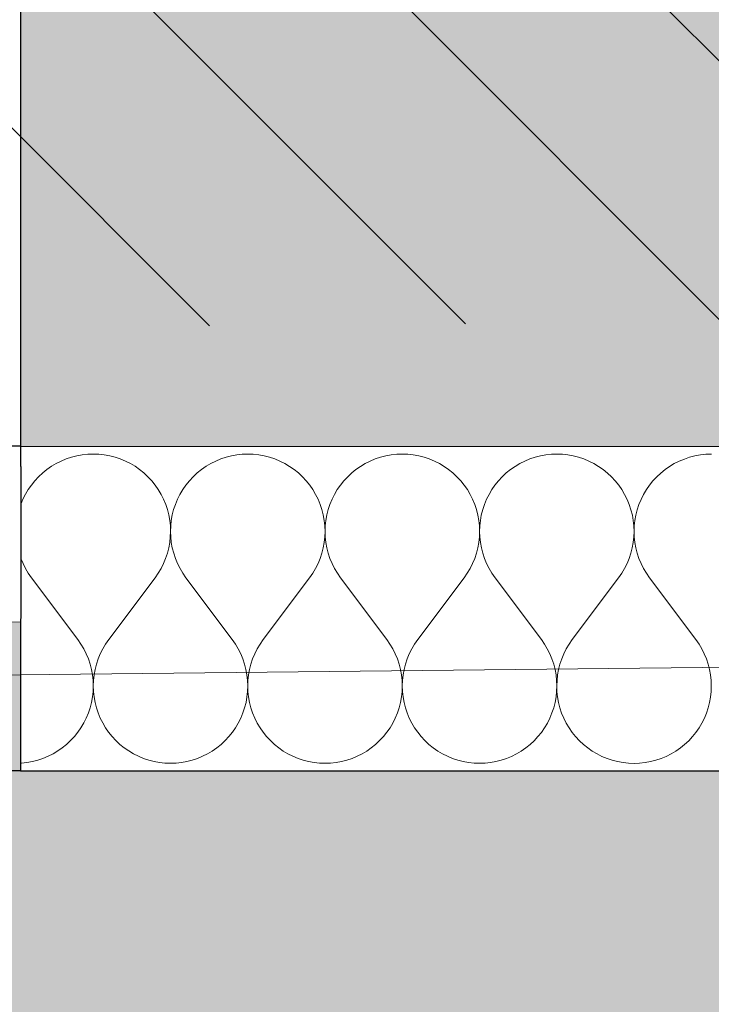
# Model space of a CAD drawing. Header units: millimetres. Extents: x -40276 to 214973, y -147941 to 35228.
# Tile 166 of 256: x -1712 to -1371, y 75 to 560. Entities that reach past the tile are written whole.
import ezdxf

# ---------------------------------------------------------------- set-up
doc = ezdxf.new("R2010")
doc.units = ezdxf.units.MM
doc.header["$MEASUREMENT"] = 0
doc.linetypes.add('Wipeout_Contour', pattern=[1000, 0, -1000])
for name, color, linetype in [('1._POHLED ZÁPADNÍ_2_0_plochy', 7, 'Continuous'), ('1._POHLED ZÁPADNÍ_2_2D prvky - obecné', 7, 'Continuous'), ('1._POHLED ZÁPADNÍ_2_akustické prvky', 7, 'Continuous'), ('1._POHLED ZÁPADNÍ_2_BT_ortho', 7, 'Continuous'), ('1._POHLED ZÁPADNÍ_2_Konstrukce - nosné', 7, 'Continuous'), ('1._POHLED ZÁPADNÍ_2_Nové_Konstrukce - nosné', 7, 'Continuous'), ('1._POHLED ZÁPADNÍ_2_Nové_Výplně – Řezové', 7, 'Continuous'), ('1._POHLED ZÁPADNÍ_2_Výplně – Řezové', 7, 'Continuous')]:
    doc.layers.add(name, color=color, linetype=linetype)

# ---------------------------------------------------------------- blocks, each defined once
blk = doc.blocks.new('*X11', base_point=(-42174.69, -26223.67))
at = {"layer": '1._POHLED ZÁPADNÍ_2_Nové_Výplně – Řezové', "color": 21, "linetype": 'Continuous', "lineweight": 20, "true_color": 0xffaaaa}
for p, q in [((-1686.87, 344.83), (-1689.46, 343.97)), ((-1684.24, 345.5), (-1686.87, 344.83)), ((-1681.56, 345.98), (-1684.24, 345.5)), ((-1678.86, 346.27), (-1681.56, 345.98)), ((-1676.14, 346.37), (-1678.86, 346.27)), ((-1673.42, 346.27), (-1676.14, 346.37)), ((-1670.71, 345.98), (-1673.42, 346.27)), ((-1668.04, 345.5), (-1670.71, 345.98)), ((-1665.4, 344.82), (-1668.04, 345.5)), ((-1662.82, 343.97), (-1665.4, 344.82)), ((-1610.68, 344.82), (-1613.27, 343.96)), ((-1608.05, 345.49), (-1610.68, 344.82)), ((-1605.37, 345.97), (-1608.05, 345.49)), ((-1602.67, 346.26), (-1605.37, 345.97)), ((-1599.95, 346.36), (-1602.67, 346.26)), ((-1597.23, 346.26), (-1599.95, 346.36)), ((-1594.52, 345.97), (-1597.23, 346.26)), ((-1591.85, 345.49), (-1594.52, 345.97)), ((-1589.21, 344.81), (-1591.85, 345.49)), ((-1586.63, 343.95), (-1589.21, 344.81)), ((-1534.49, 344.8), (-1537.07, 343.95)), ((-1531.86, 345.48), (-1534.49, 344.8)), ((-1529.18, 345.96), (-1531.86, 345.48)), ((-1526.48, 346.25), (-1529.18, 345.96)), ((-1523.76, 346.35), (-1526.48, 346.25)), ((-1521.04, 346.25), (-1523.76, 346.35)), ((-1518.33, 345.96), (-1521.04, 346.25)), ((-1515.66, 345.47), (-1518.33, 345.96)), ((-1513.02, 344.8), (-1515.66, 345.47)), ((-1510.44, 343.94), (-1513.02, 344.8)), ((-1458.3, 344.79), (-1460.88, 343.93)), ((-1455.67, 345.47), (-1458.3, 344.79)), ((-1452.99, 345.95), (-1455.67, 345.47)), ((-1450.28, 346.24), (-1452.99, 345.95)), ((-1447.57, 346.34), (-1450.28, 346.24)), ((-1444.85, 346.24), (-1447.57, 346.34)), ((-1442.14, 345.95), (-1444.85, 346.24)), ((-1439.47, 345.46), (-1442.14, 345.95)), ((-1436.83, 344.79), (-1439.47, 345.46)), ((-1434.25, 343.93), (-1436.83, 344.79)), ((-1382.11, 344.78), (-1384.69, 343.92)), ((-1379.48, 345.45), (-1382.11, 344.78)), ((-1376.8, 345.94), (-1379.48, 345.45)), ((-1374.09, 346.23), (-1376.8, 345.94)), ((-1371.38, 346.32), (-1374.09, 346.23)), ((-1696.74, 340.32), (-1698.98, 338.77)), ((-1694.4, 341.71), (-1696.74, 340.32)), ((-1691.97, 342.93), (-1694.4, 341.71)), ((-1689.46, 343.97), (-1691.97, 342.93)), ((-1660.31, 342.92), (-1662.82, 343.97)), ((-1657.87, 341.7), (-1660.31, 342.92)), ((-1655.53, 340.32), (-1657.87, 341.7)), ((-1653.3, 338.76), (-1655.53, 340.32)), ((-1620.55, 340.31), (-1622.79, 338.76)), ((-1618.21, 341.7), (-1620.55, 340.31)), ((-1615.78, 342.92), (-1618.21, 341.7)), ((-1613.27, 343.96), (-1615.78, 342.92)), ((-1584.12, 342.91), (-1586.63, 343.95)), ((-1581.68, 341.69), (-1584.12, 342.91)), ((-1579.34, 340.3), (-1581.68, 341.69)), ((-1577.11, 338.75), (-1579.34, 340.3)), ((-1544.36, 340.3), (-1546.6, 338.75)), ((-1542.02, 341.69), (-1544.36, 340.3)), ((-1539.59, 342.9), (-1542.02, 341.69)), ((-1537.07, 343.95), (-1539.59, 342.9)), ((-1507.93, 342.9), (-1510.44, 343.94)), ((-1505.49, 341.68), (-1507.93, 342.9)), ((-1503.15, 340.29), (-1505.49, 341.68)), ((-1500.92, 338.74), (-1503.15, 340.29)), ((-1468.17, 340.29), (-1470.4, 338.73)), ((-1465.83, 341.68), (-1468.17, 340.29)), ((-1463.4, 342.89), (-1465.83, 341.68)), ((-1460.88, 343.93), (-1463.4, 342.89)), ((-1431.73, 342.89), (-1434.25, 343.93)), ((-1429.3, 341.67), (-1431.73, 342.89)), ((-1426.96, 340.28), (-1429.3, 341.67)), ((-1424.73, 338.73), (-1426.96, 340.28)), ((-1391.98, 340.28), (-1394.21, 338.72)), ((-1389.64, 341.66), (-1391.98, 340.28)), ((-1387.21, 342.88), (-1389.64, 341.66)), ((-1384.69, 343.92), (-1387.21, 342.88)), ((-1703.09, 335.21), (-1704.94, 333.22)), ((-1701.09, 337.06), (-1703.09, 335.21)), ((-1698.98, 338.77), (-1701.09, 337.06)), ((-1651.18, 337.06), (-1653.3, 338.76)), ((-1649.19, 335.2), (-1651.18, 337.06)), ((-1647.34, 333.21), (-1649.19, 335.2)), ((-1626.89, 335.2), (-1628.75, 333.21)), ((-1624.9, 337.05), (-1626.89, 335.2)), ((-1622.79, 338.76), (-1624.9, 337.05)), ((-1574.99, 337.04), (-1577.11, 338.75)), ((-1573, 335.19), (-1574.99, 337.04)), ((-1571.15, 333.2), (-1573, 335.19)), ((-1550.7, 335.19), (-1552.56, 333.19)), ((-1548.71, 337.04), (-1550.7, 335.19)), ((-1546.6, 338.75), (-1548.71, 337.04)), ((-1498.8, 337.03), (-1500.92, 338.74)), ((-1496.81, 335.18), (-1498.8, 337.03)), ((-1494.96, 333.18), (-1496.81, 335.18)), ((-1474.51, 335.17), (-1476.37, 333.18)), ((-1472.52, 337.03), (-1474.51, 335.17)), ((-1470.4, 338.73), (-1472.52, 337.03)), ((-1422.61, 337.02), (-1424.73, 338.73)), ((-1420.62, 335.17), (-1422.61, 337.02)), ((-1418.77, 333.17), (-1420.62, 335.17)), ((-1398.32, 335.16), (-1400.18, 333.17)), ((-1396.33, 337.02), (-1398.32, 335.16)), ((-1394.21, 338.72), (-1396.33, 337.02)), ((-1706.65, 331.1), (-1708.2, 328.86)), ((-1704.94, 333.22), (-1706.65, 331.1)), ((-1645.63, 331.09), (-1647.34, 333.21)), ((-1644.08, 328.85), (-1645.63, 331.09)), ((-1630.45, 331.09), (-1632.01, 328.85)), ((-1628.75, 333.21), (-1630.45, 331.09)), ((-1569.44, 331.08), (-1571.15, 333.2)), ((-1567.89, 328.84), (-1569.44, 331.08)), ((-1554.26, 331.08), (-1555.82, 328.84)), ((-1552.56, 333.19), (-1554.26, 331.08)), ((-1493.25, 331.07), (-1494.96, 333.18)), ((-1491.7, 328.83), (-1493.25, 331.07)), ((-1478.07, 331.06), (-1479.62, 328.83)), ((-1476.37, 333.18), (-1478.07, 331.06)), ((-1417.06, 331.05), (-1418.77, 333.17)), ((-1415.51, 328.82), (-1417.06, 331.05)), ((-1401.88, 331.05), (-1403.43, 328.82)), ((-1400.18, 333.17), (-1401.88, 331.05)), ((-1709.58, 326.52), (-1710.8, 324.09)), ((-1708.2, 328.86), (-1709.58, 326.52)), ((-1642.7, 326.51), (-1644.08, 328.85)), ((-1641.48, 324.08), (-1642.7, 326.51)), ((-1633.39, 326.51), (-1634.61, 324.08)), ((-1632.01, 328.85), (-1633.39, 326.51)), ((-1566.51, 326.5), (-1567.89, 328.84)), ((-1565.29, 324.07), (-1566.51, 326.5)), ((-1557.2, 326.5), (-1558.42, 324.07)), ((-1555.82, 328.84), (-1557.2, 326.5)), ((-1490.32, 326.49), (-1491.7, 328.83)), ((-1489.1, 324.06), (-1490.32, 326.49)), ((-1481.01, 326.49), (-1482.23, 324.06)), ((-1479.62, 328.83), (-1481.01, 326.49)), ((-1414.13, 326.48), (-1415.51, 328.82)), ((-1412.91, 324.04), (-1414.13, 326.48)), ((-1404.82, 326.48), (-1406.04, 324.04)), ((-1403.43, 328.82), (-1404.82, 326.48)), ((-1711.84, 321.58), (-1711.93, 321.31)), ((-1710.8, 324.09), (-1711.84, 321.58)), ((-1640.44, 321.57), (-1641.48, 324.08)), ((-1639.58, 318.98), (-1640.44, 321.57)), ((-1635.65, 321.56), (-1636.51, 318.98)), ((-1634.61, 324.08), (-1635.65, 321.56)), ((-1564.25, 321.55), (-1565.29, 324.07)), ((-1563.39, 318.97), (-1564.25, 321.55)), ((-1559.46, 321.55), (-1560.32, 318.97)), ((-1558.42, 324.07), (-1559.46, 321.55)), ((-1488.06, 321.54), (-1489.1, 324.06)), ((-1487.2, 318.96), (-1488.06, 321.54)), ((-1483.27, 321.54), (-1484.13, 318.96)), ((-1482.23, 324.06), (-1483.27, 321.54)), ((-1411.87, 321.53), (-1412.91, 324.04)), ((-1411.01, 318.95), (-1411.87, 321.53)), ((-1407.08, 321.53), (-1407.94, 318.95)), ((-1406.04, 324.04), (-1407.08, 321.53)), ((-1638.91, 316.35), (-1639.58, 318.98)), ((-1638.43, 313.67), (-1638.91, 316.35)), ((-1637.18, 316.35), (-1637.66, 313.67)), ((-1636.51, 318.98), (-1637.18, 316.35)), ((-1562.72, 316.34), (-1563.39, 318.97)), ((-1562.24, 313.66), (-1562.72, 316.34)), ((-1560.99, 316.34), (-1561.47, 313.66)), ((-1560.32, 318.97), (-1560.99, 316.34)), ((-1486.53, 316.32), (-1487.2, 318.96)), ((-1486.05, 313.65), (-1486.53, 316.32)), ((-1484.8, 316.32), (-1485.28, 313.65)), ((-1484.13, 318.96), (-1484.8, 316.32)), ((-1410.34, 316.31), (-1411.01, 318.95)), ((-1409.86, 313.63), (-1410.34, 316.31)), ((-1408.61, 316.31), (-1409.09, 313.63)), ((-1407.94, 318.95), (-1408.61, 316.31)), ((-1638.14, 310.96), (-1638.43, 313.67)), ((-1638.05, 308.25), (-1638.14, 310.96)), ((-1637.95, 310.96), (-1638.05, 308.25)), ((-1637.66, 313.67), (-1637.95, 310.96)), ((-1561.95, 310.95), (-1562.24, 313.66)), ((-1561.86, 308.23), (-1561.95, 310.95)), ((-1561.76, 310.95), (-1561.86, 308.23)), ((-1561.47, 313.66), (-1561.76, 310.95)), ((-1485.76, 310.94), (-1486.05, 313.65)), ((-1485.67, 308.22), (-1485.76, 310.94)), ((-1485.57, 310.94), (-1485.67, 308.22)), ((-1485.28, 313.65), (-1485.57, 310.94)), ((-1409.57, 310.93), (-1409.86, 313.63)), ((-1409.48, 308.21), (-1409.57, 310.93)), ((-1409.38, 310.93), (-1409.48, 308.21)), ((-1409.09, 313.63), (-1409.38, 310.93)), ((-1638.15, 305.53), (-1638.05, 308.25)), ((-1638.05, 308.25), (-1637.95, 305.53)), ((-1561.96, 305.52), (-1561.86, 308.23)), ((-1561.86, 308.23), (-1561.76, 305.52)), ((-1485.77, 305.5), (-1485.67, 308.22)), ((-1485.67, 308.22), (-1485.57, 305.5)), ((-1409.58, 305.49), (-1409.48, 308.21)), ((-1409.48, 308.21), (-1409.38, 305.49)), ((-1638.93, 300.15), (-1638.44, 302.82)), ((-1638.44, 302.82), (-1638.15, 305.53)), ((-1637.95, 305.53), (-1637.66, 302.82)), ((-1637.66, 302.82), (-1637.17, 300.14)), ((-1562.74, 300.13), (-1562.25, 302.81)), ((-1562.25, 302.81), (-1561.96, 305.52)), ((-1561.76, 305.52), (-1561.47, 302.81)), ((-1561.47, 302.81), (-1560.98, 300.13)), ((-1486.54, 300.12), (-1486.06, 302.8)), ((-1486.06, 302.8), (-1485.77, 305.5)), ((-1485.57, 305.5), (-1485.28, 302.8)), ((-1485.28, 302.8), (-1484.79, 300.12)), ((-1410.35, 300.11), (-1409.87, 302.79)), ((-1409.87, 302.79), (-1409.58, 305.49)), ((-1409.38, 305.49), (-1409.09, 302.79)), ((-1409.09, 302.79), (-1408.6, 300.11)), ((-1640.46, 294.93), (-1639.6, 297.51)), ((-1639.6, 297.51), (-1638.93, 300.15)), ((-1637.17, 300.14), (-1636.5, 297.51)), ((-1636.5, 297.51), (-1635.64, 294.93)), ((-1564.27, 294.92), (-1563.41, 297.5)), ((-1563.41, 297.5), (-1562.74, 300.13)), ((-1560.98, 300.13), (-1560.31, 297.5)), ((-1560.31, 297.5), (-1559.45, 294.92)), ((-1488.08, 294.91), (-1487.22, 297.49)), ((-1487.22, 297.49), (-1486.54, 300.12)), ((-1484.79, 300.12), (-1484.12, 297.49)), ((-1484.12, 297.49), (-1483.26, 294.91)), ((-1411.89, 294.89), (-1411.03, 297.47)), ((-1411.03, 297.47), (-1410.35, 300.11)), ((-1408.6, 300.11), (-1407.93, 297.47)), ((-1407.93, 297.47), (-1407.07, 294.89)), ((-1711.93, 295.26), (-1711.83, 294.94)), ((-1711.83, 294.94), (-1710.79, 292.43)), ((-1710.79, 292.43), (-1709.57, 290)), ((-1642.73, 289.99), (-1641.51, 292.42)), ((-1641.51, 292.42), (-1640.46, 294.93)), ((-1635.64, 294.93), (-1634.59, 292.42)), ((-1634.59, 292.42), (-1633.38, 289.98)), ((-1566.54, 289.97), (-1565.32, 292.41)), ((-1565.32, 292.41), (-1564.27, 294.92)), ((-1559.45, 294.92), (-1558.4, 292.4)), ((-1558.4, 292.4), (-1557.18, 289.97)), ((-1490.35, 289.96), (-1489.12, 292.39)), ((-1489.12, 292.39), (-1488.08, 294.91)), ((-1483.26, 294.91), (-1482.21, 292.39)), ((-1482.21, 292.39), (-1480.99, 289.96)), ((-1414.15, 289.95), (-1412.93, 292.38)), ((-1412.93, 292.38), (-1411.89, 294.89)), ((-1407.07, 294.89), (-1406.02, 292.38)), ((-1406.02, 292.38), (-1404.8, 289.95)), ((-1709.57, 290), (-1708.18, 287.66)), ((-1708.18, 287.66), (-1706.62, 285.42)), ((-1645.67, 285.41), (-1644.12, 287.65)), ((-1644.12, 287.65), (-1642.73, 289.99)), ((-1633.38, 289.98), (-1631.99, 287.65)), ((-1631.99, 287.65), (-1630.43, 285.41)), ((-1569.48, 285.4), (-1567.93, 287.64)), ((-1567.93, 287.64), (-1566.54, 289.97)), ((-1557.18, 289.97), (-1555.8, 287.63)), ((-1555.8, 287.63), (-1554.24, 285.4)), ((-1493.29, 285.39), (-1491.74, 287.62)), ((-1491.74, 287.62), (-1490.35, 289.96)), ((-1480.99, 289.96), (-1479.6, 287.62)), ((-1479.6, 287.62), (-1478.05, 285.39)), ((-1417.1, 285.38), (-1415.55, 287.61)), ((-1415.55, 287.61), (-1414.15, 289.95)), ((-1404.8, 289.95), (-1403.41, 287.61)), ((-1403.41, 287.61), (-1401.86, 285.38)), ((-1683.77, 254.94), (-1706.62, 285.42)), ((-1668.53, 254.94), (-1645.67, 285.41)), ((-1607.58, 254.93), (-1630.43, 285.41)), ((-1592.34, 254.93), (-1569.48, 285.4)), ((-1531.39, 254.92), (-1554.24, 285.4)), ((-1516.15, 254.92), (-1493.29, 285.39)), ((-1455.2, 254.91), (-1478.05, 285.39)), ((-1439.96, 254.91), (-1417.1, 285.38)), ((-1379.01, 254.9), (-1401.86, 285.38)), ((-1682.22, 252.71), (-1683.77, 254.94)), ((-1680.83, 250.37), (-1682.22, 252.71)), ((-1670.09, 252.71), (-1671.48, 250.37)), ((-1668.53, 254.94), (-1670.09, 252.71)), ((-1606.03, 252.7), (-1607.58, 254.93)), ((-1604.64, 250.36), (-1606.03, 252.7)), ((-1593.9, 252.7), (-1595.29, 250.36)), ((-1592.34, 254.93), (-1593.9, 252.7)), ((-1529.84, 252.69), (-1531.39, 254.92)), ((-1528.45, 250.35), (-1529.84, 252.69)), ((-1517.71, 252.68), (-1519.1, 250.35)), ((-1516.15, 254.92), (-1517.71, 252.68)), ((-1453.65, 252.67), (-1455.2, 254.91)), ((-1452.26, 250.34), (-1453.65, 252.67)), ((-1441.51, 252.67), (-1442.91, 250.33)), ((-1439.96, 254.91), (-1441.51, 252.67)), ((-1377.46, 252.66), (-1379.01, 254.9)), ((-1376.07, 250.32), (-1377.46, 252.66)), ((-1679.61, 247.94), (-1680.83, 250.37)), ((-1678.57, 245.43), (-1679.61, 247.94)), ((-1672.7, 247.94), (-1673.74, 245.43)), ((-1671.48, 250.37), (-1672.7, 247.94)), ((-1603.42, 247.93), (-1604.64, 250.36)), ((-1602.37, 245.41), (-1603.42, 247.93)), ((-1596.51, 247.93), (-1597.55, 245.41)), ((-1595.29, 250.36), (-1596.51, 247.93)), ((-1527.23, 247.92), (-1528.45, 250.35)), ((-1526.18, 245.4), (-1527.23, 247.92)), ((-1520.32, 247.91), (-1521.36, 245.4)), ((-1519.1, 250.35), (-1520.32, 247.91)), ((-1451.04, 247.9), (-1452.26, 250.34)), ((-1449.99, 245.39), (-1451.04, 247.9)), ((-1444.13, 247.9), (-1445.17, 245.39)), ((-1442.91, 250.33), (-1444.13, 247.9)), ((-1374.85, 247.89), (-1376.07, 250.32)), ((-1373.8, 245.38), (-1374.85, 247.89)), ((-1677.7, 242.85), (-1678.57, 245.43)), ((-1677.03, 240.21), (-1677.7, 242.85)), ((-1674.6, 242.85), (-1675.28, 240.21)), ((-1673.74, 245.43), (-1674.6, 242.85)), ((-1601.51, 242.83), (-1602.37, 245.41)), ((-1600.84, 240.2), (-1601.51, 242.83)), ((-1598.41, 242.83), (-1599.09, 240.2)), ((-1597.55, 245.41), (-1598.41, 242.83)), ((-1525.32, 242.82), (-1526.18, 245.4)), ((-1524.65, 240.19), (-1525.32, 242.82)), ((-1522.22, 242.82), (-1522.9, 240.19)), ((-1521.36, 245.4), (-1522.22, 242.82)), ((-1449.13, 242.81), (-1449.99, 245.39)), ((-1448.46, 240.18), (-1449.13, 242.81)), ((-1446.03, 242.81), (-1446.71, 240.17)), ((-1445.17, 245.39), (-1446.03, 242.81)), ((-1372.94, 242.8), (-1373.8, 245.38)), ((-1372.27, 240.16), (-1372.94, 242.8)), ((-1676.55, 237.53), (-1677.03, 240.21)), ((-1675.28, 240.21), (-1675.76, 237.53)), ((-1600.36, 237.52), (-1600.84, 240.2)), ((-1599.09, 240.2), (-1599.57, 237.52)), ((-1524.16, 237.51), (-1524.65, 240.19)), ((-1522.9, 240.19), (-1523.38, 237.51)), ((-1447.97, 237.5), (-1448.46, 240.18)), ((-1446.71, 240.17), (-1447.19, 237.5)), ((-1371.78, 237.49), (-1372.27, 240.16)), ((-1676.25, 234.83), (-1676.55, 237.53)), ((-1676.15, 232.11), (-1676.25, 234.83)), ((-1676.06, 234.83), (-1676.15, 232.11)), ((-1675.76, 237.53), (-1676.06, 234.83)), ((-1600.06, 234.82), (-1600.36, 237.52)), ((-1599.96, 232.1), (-1600.06, 234.82)), ((-1599.87, 234.82), (-1599.96, 232.1)), ((-1599.57, 237.52), (-1599.87, 234.82)), ((-1523.87, 234.8), (-1524.16, 237.51)), ((-1523.77, 232.09), (-1523.87, 234.8)), ((-1523.67, 234.8), (-1523.77, 232.09)), ((-1523.38, 237.51), (-1523.67, 234.8)), ((-1447.68, 234.79), (-1447.97, 237.5)), ((-1447.58, 232.07), (-1447.68, 234.79)), ((-1447.48, 234.79), (-1447.58, 232.07)), ((-1447.19, 237.5), (-1447.48, 234.79)), ((-1371.49, 234.78), (-1371.78, 237.49)), ((-1371.39, 232.06), (-1371.49, 234.78)), ((-1676.54, 226.69), (-1676.25, 229.39)), ((-1676.25, 229.39), (-1676.15, 232.11)), ((-1676.15, 232.11), (-1676.06, 229.39)), ((-1676.06, 229.39), (-1675.77, 226.69)), ((-1600.35, 226.67), (-1600.06, 229.38)), ((-1600.06, 229.38), (-1599.96, 232.1)), ((-1599.96, 232.1), (-1599.87, 229.38)), ((-1599.87, 229.38), (-1599.58, 226.67)), ((-1524.16, 226.66), (-1523.87, 229.37)), ((-1523.87, 229.37), (-1523.77, 232.09)), ((-1523.77, 232.09), (-1523.68, 229.37)), ((-1523.68, 229.37), (-1523.39, 226.66)), ((-1447.97, 226.65), (-1447.68, 229.36)), ((-1447.68, 229.36), (-1447.58, 232.07)), ((-1447.58, 232.07), (-1447.49, 229.36)), ((-1447.49, 229.36), (-1447.2, 226.65)), ((-1371.78, 226.64), (-1371.49, 229.34)), ((-1371.49, 229.34), (-1371.39, 232.06)), ((-1677.69, 221.37), (-1677.02, 224.01)), ((-1677.02, 224.01), (-1676.54, 226.69)), ((-1675.77, 226.69), (-1675.29, 224.01)), ((-1675.29, 224.01), (-1674.62, 221.37)), ((-1601.5, 221.36), (-1600.83, 224)), ((-1600.83, 224), (-1600.35, 226.67)), ((-1599.58, 226.67), (-1599.1, 224)), ((-1599.1, 224), (-1598.43, 221.36)), ((-1525.31, 221.35), (-1524.64, 223.98)), ((-1524.64, 223.98), (-1524.16, 226.66)), ((-1523.39, 226.66), (-1522.91, 223.98)), ((-1522.91, 223.98), (-1522.24, 221.35)), ((-1449.12, 221.34), (-1448.45, 223.97)), ((-1448.45, 223.97), (-1447.97, 226.65)), ((-1447.2, 226.65), (-1446.72, 223.97)), ((-1446.72, 223.97), (-1446.05, 221.34)), ((-1372.93, 221.33), (-1372.26, 223.96)), ((-1372.26, 223.96), (-1371.78, 226.64)), ((-1679.59, 216.28), (-1678.55, 218.79)), ((-1678.55, 218.79), (-1677.69, 221.37)), ((-1674.62, 221.37), (-1673.76, 218.79)), ((-1673.76, 218.79), (-1672.72, 216.28)), ((-1603.4, 216.26), (-1602.36, 218.78)), ((-1602.36, 218.78), (-1601.5, 221.36)), ((-1598.43, 221.36), (-1597.57, 218.78)), ((-1597.57, 218.78), (-1596.53, 216.26)), ((-1527.21, 216.25), (-1526.17, 218.77)), ((-1526.17, 218.77), (-1525.31, 221.35)), ((-1522.24, 221.35), (-1521.38, 218.77)), ((-1521.38, 218.77), (-1520.34, 216.25)), ((-1451.02, 216.24), (-1449.98, 218.76)), ((-1449.98, 218.76), (-1449.12, 221.34)), ((-1446.05, 221.34), (-1445.19, 218.75)), ((-1445.19, 218.75), (-1444.15, 216.24)), ((-1374.83, 216.23), (-1373.79, 218.74)), ((-1373.79, 218.74), (-1372.93, 221.33)), ((-1682.2, 211.5), (-1680.81, 213.84)), ((-1680.81, 213.84), (-1679.59, 216.28)), ((-1672.72, 216.28), (-1671.51, 213.84)), ((-1671.51, 213.84), (-1670.12, 211.5)), ((-1606.01, 211.49), (-1604.62, 213.83)), ((-1604.62, 213.83), (-1603.4, 216.26)), ((-1596.53, 216.26), (-1595.32, 213.83)), ((-1595.32, 213.83), (-1593.93, 211.49)), ((-1529.82, 211.48), (-1528.43, 213.82)), ((-1528.43, 213.82), (-1527.21, 216.25)), ((-1520.34, 216.25), (-1519.12, 213.82)), ((-1519.12, 213.82), (-1517.74, 211.48)), ((-1453.63, 211.47), (-1452.24, 213.81)), ((-1452.24, 213.81), (-1451.02, 216.24)), ((-1444.15, 216.24), (-1442.93, 213.81)), ((-1442.93, 213.81), (-1441.55, 211.47)), ((-1377.44, 211.46), (-1376.05, 213.8)), ((-1376.05, 213.8), (-1374.83, 216.23)), ((-1685.45, 207.15), (-1683.75, 209.27)), ((-1683.75, 209.27), (-1682.2, 211.5)), ((-1670.12, 211.5), (-1668.57, 209.27)), ((-1668.57, 209.27), (-1666.86, 207.15)), ((-1609.26, 207.14), (-1607.56, 209.26)), ((-1607.56, 209.26), (-1606.01, 211.49)), ((-1593.93, 211.49), (-1592.38, 209.25)), ((-1592.38, 209.25), (-1590.67, 207.14)), ((-1533.07, 207.13), (-1531.37, 209.24)), ((-1531.37, 209.24), (-1529.82, 211.48)), ((-1517.74, 211.48), (-1516.19, 209.24)), ((-1516.19, 209.24), (-1514.48, 207.12)), ((-1456.88, 207.11), (-1455.18, 209.23)), ((-1455.18, 209.23), (-1453.63, 211.47)), ((-1441.55, 211.47), (-1440, 209.23)), ((-1440, 209.23), (-1438.29, 207.11)), ((-1380.69, 207.1), (-1378.99, 209.22)), ((-1378.99, 209.22), (-1377.44, 211.46)), ((-1689.3, 203.3), (-1687.31, 205.16)), ((-1687.31, 205.16), (-1685.45, 207.15)), ((-1666.86, 207.15), (-1665.01, 205.15)), ((-1665.01, 205.15), (-1663.02, 203.3)), ((-1613.11, 203.29), (-1611.12, 205.15)), ((-1611.12, 205.15), (-1609.26, 207.14)), ((-1590.67, 207.14), (-1588.82, 205.14)), ((-1588.82, 205.14), (-1586.83, 203.29)), ((-1536.92, 203.28), (-1534.93, 205.13)), ((-1534.93, 205.13), (-1533.07, 207.13)), ((-1514.48, 207.12), (-1512.63, 205.13)), ((-1512.63, 205.13), (-1510.64, 203.28)), ((-1460.73, 203.27), (-1458.74, 205.12)), ((-1458.74, 205.12), (-1456.88, 207.11)), ((-1438.29, 207.11), (-1436.44, 205.12)), ((-1436.44, 205.12), (-1434.45, 203.26)), ((-1384.54, 203.26), (-1382.55, 205.11)), ((-1382.55, 205.11), (-1380.69, 207.1)), ((-1695.99, 198.66), (-1693.65, 200.04)), ((-1693.65, 200.04), (-1691.42, 201.6)), ((-1691.42, 201.6), (-1689.3, 203.3)), ((-1663.02, 203.3), (-1660.9, 201.59)), ((-1660.9, 201.59), (-1658.67, 200.04)), ((-1658.67, 200.04), (-1656.33, 198.65)), ((-1619.8, 198.64), (-1617.46, 200.03)), ((-1617.46, 200.03), (-1615.23, 201.59)), ((-1615.23, 201.59), (-1613.11, 203.29)), ((-1586.83, 203.29), (-1584.71, 201.58)), ((-1584.71, 201.58), (-1582.48, 200.03)), ((-1582.48, 200.03), (-1580.14, 198.64)), ((-1543.61, 198.63), (-1541.27, 200.02)), ((-1541.27, 200.02), (-1539.04, 201.57)), ((-1539.04, 201.57), (-1536.92, 203.28)), ((-1510.64, 203.28), (-1508.52, 201.57)), ((-1508.52, 201.57), (-1506.29, 200.02)), ((-1506.29, 200.02), (-1503.95, 198.63)), ((-1467.42, 198.62), (-1465.08, 200.01)), ((-1465.08, 200.01), (-1462.85, 201.56)), ((-1462.85, 201.56), (-1460.73, 203.27)), ((-1434.45, 203.26), (-1432.33, 201.56)), ((-1432.33, 201.56), (-1430.1, 200)), ((-1430.1, 200), (-1427.76, 198.62)), ((-1391.23, 198.61), (-1388.89, 200)), ((-1388.89, 200), (-1386.66, 201.55)), ((-1386.66, 201.55), (-1384.54, 203.26)), ((-1711.95, 194.08), (-1711.54, 194.09)), ((-1711.54, 194.09), (-1708.83, 194.38)), ((-1708.83, 194.38), (-1706.15, 194.87)), ((-1706.15, 194.87), (-1703.52, 195.54)), ((-1703.52, 195.54), (-1700.94, 196.4)), ((-1700.94, 196.4), (-1698.42, 197.44)), ((-1698.42, 197.44), (-1695.99, 198.66)), ((-1656.33, 198.65), (-1653.9, 197.43)), ((-1653.9, 197.43), (-1651.38, 196.39)), ((-1651.38, 196.39), (-1648.8, 195.53)), ((-1648.8, 195.53), (-1646.17, 194.86)), ((-1646.17, 194.86), (-1643.49, 194.37)), ((-1643.49, 194.37), (-1640.78, 194.08)), ((-1640.78, 194.08), (-1638.07, 193.98)), ((-1638.07, 193.98), (-1635.35, 194.08)), ((-1635.35, 194.08), (-1632.64, 194.37)), ((-1632.64, 194.37), (-1629.96, 194.85)), ((-1629.96, 194.85), (-1627.33, 195.53)), ((-1627.33, 195.53), (-1624.75, 196.39)), ((-1624.75, 196.39), (-1622.23, 197.43)), ((-1622.23, 197.43), (-1619.8, 198.64)), ((-1580.14, 198.64), (-1577.71, 197.42)), ((-1577.71, 197.42), (-1575.19, 196.38)), ((-1575.19, 196.38), (-1572.61, 195.52)), ((-1572.61, 195.52), (-1569.98, 194.84)), ((-1569.98, 194.84), (-1567.3, 194.36)), ((-1567.3, 194.36), (-1564.59, 194.07)), ((-1559.16, 194.07), (-1556.45, 194.36)), ((-1556.45, 194.36), (-1553.77, 194.84)), ((-1553.77, 194.84), (-1551.14, 195.52)), ((-1551.14, 195.52), (-1548.56, 196.37)), ((-1548.56, 196.37), (-1546.04, 197.42)), ((-1546.04, 197.42), (-1543.61, 198.63)), ((-1503.95, 198.63), (-1501.52, 197.41)), ((-1501.52, 197.41), (-1499, 196.37)), ((-1499, 196.37), (-1496.42, 195.51)), ((-1496.42, 195.51), (-1493.79, 194.83)), ((-1493.79, 194.83), (-1491.11, 194.35)), ((-1491.11, 194.35), (-1488.4, 194.06)), ((-1482.97, 194.06), (-1480.26, 194.35)), ((-1480.26, 194.35), (-1477.58, 194.83)), ((-1477.58, 194.83), (-1474.95, 195.5)), ((-1474.95, 195.5), (-1472.37, 196.36)), ((-1472.37, 196.36), (-1469.85, 197.4)), ((-1469.85, 197.4), (-1467.42, 198.62)), ((-1427.76, 198.62), (-1425.32, 197.4)), ((-1425.32, 197.4), (-1422.81, 196.35)), ((-1422.81, 196.35), (-1420.23, 195.5)), ((-1420.23, 195.5), (-1417.59, 194.82)), ((-1417.59, 194.82), (-1414.92, 194.34)), ((-1414.92, 194.34), (-1412.21, 194.05)), ((-1406.78, 194.05), (-1404.07, 194.34)), ((-1404.07, 194.34), (-1401.39, 194.82)), ((-1401.39, 194.82), (-1398.76, 195.49)), ((-1398.76, 195.49), (-1396.18, 196.35)), ((-1396.18, 196.35), (-1393.66, 197.39)), ((-1393.66, 197.39), (-1391.23, 198.61)), ((-1564.59, 194.07), (-1561.87, 193.97)), ((-1561.87, 193.97), (-1559.16, 194.07)), ((-1488.4, 194.06), (-1485.68, 193.96)), ((-1485.68, 193.96), (-1482.97, 194.06)), ((-1412.21, 194.05), (-1409.49, 193.95)), ((-1409.49, 193.95), (-1406.78, 194.05))]:
    blk.add_line(p, q, dxfattribs=at)

msp = doc.modelspace()

# ---------------------------------------------------------------- hatches: boundary and pattern name
at = {"layer": '1._POHLED ZÁPADNÍ_2_0_plochy', "linetype": 'Continuous', "lineweight": 0, "true_color": 0x725616}
msp.add_hatch(color=46, dxfattribs=at).paths.add_polyline_path([(-40276.11, 380.05), (-40276.11, -1043.68), (-26430.13, -1753.82), (-207.83, -1407.24, 0.378179), (2221.6, 744.43), (1454.58, 22244.44), (546.81, 28172.03), (-1346.6, 35227.52), (-3442.11, 35227.52), (-1029.19, 25664.88), (-238.38, 17796.01), (-239.22, 14109.25), (861.41, 14093.65), (783.04, 8563.06), (-240.47, 8577.57), (-242.36, 270.44), (-4572.17, 250.22), (-4572.63, 350.63), (-5872.68, 344.56), (-5872.22, 244.16), (-7761.04, 235.34), (-7759.92, 351.1), (-8809.82, 361.27), (-8811.09, 230.44), (-11400.33, 218.35), (-11400.37, 351.08), (-12450.37, 350.77), (-12450.33, 213.45), (-13471.16, 208.68), (-13473.3, 368.51), (-14863.29, 349.89), (-14861.31, 202.19), (-20482.16, 175.95), (-20484.75, 349.86), (-26651.76, 257.8), (-26680.1, 83.42), (-26744.58, -483.48), (-39549.98, 311.19)])
at = {"layer": '1._POHLED ZÁPADNÍ_2_0_plochy', "linetype": 'Continuous', "lineweight": 20, "true_color": 0xffaaaa}
h = msp.add_hatch(dxfattribs=at)
h.set_pattern_fill('Izolační_tvárnice_0002', color=21, style=0, pattern_type=2)
h.set_pattern_definition([(315, (-10360.18, 9405.31), (63.6396, 63.6396), [])])
h.paths.add_polyline_path([(-10906.33, 18690.21), (-10970.68, 9084.15), (-20311.44, 10009.93), (-20479.41, 269.75), (-242.33, 419.76), (-238.38, 17796.01)])
at = {"layer": '1._POHLED ZÁPADNÍ_2_Výplně – Řezové', "linetype": 'Continuous', "lineweight": 13}
msp.add_hatch(color=254, dxfattribs=at).paths.add_polyline_path([(-1711.93, 350.19), (-1191.69, 350.11), (-1191.69, 1050.44), (-1711.82, 1050.44)])

# ---------------------------------------------------------------- linework, layer by layer
at = {"layer": '1._POHLED ZÁPADNÍ_2_0_plochy', "color": 7, "linetype": 'Continuous', "lineweight": 13, "flags": 128}
msp.add_lwpolyline([(-1029.19, 25664.88), (-238.38, 17796.01), (-239.22, 14109.25), (861.41, 14093.65), (783.04, 8563.06), (-240.47, 8577.57), (-242.36, 270.44), (-4572.17, 250.22), (-4572.63, 350.63), (-5872.68, 344.56), (-5872.22, 244.16), (-7761.04, 235.34), (-7759.92, 351.1), (-8809.82, 361.27), (-8811.09, 230.44), (-11400.33, 218.35)], dxfattribs=at)
at = {"layer": '1._POHLED ZÁPADNÍ_2_Konstrukce - nosné', "color": 7, "linetype": 'Continuous', "lineweight": 25}
for p, q in [((-1711.9, 550.19), (-1711.82, 1050.44)), ((-1711.9, 500.19), (-1711.9, 550.19)), ((-1711.93, 350.19), (-1711.9, 500.19))]:
    msp.add_line(p, q, dxfattribs=at)

# ---------------------------------------------------------------- next in the draw order: wipeouts: each hides what was drawn before it
at = {"color": 254, "linetype": 'Wipeout_Contour', "lineweight": 0, "ltscale": 5941.464106}
msp.add_wipeout([(-1711.93, 340.19), (-1711.95, 190.19), (-162.67, 189.95), (-322.65, 349.97), (-1711.93, 350.19)], dxfattribs=at).dxf.layer = '1._POHLED ZÁPADNÍ_2_Nové_Výplně – Řezové'

# ---------------------------------------------------------------- next in the draw order: linework, layer by layer
at = {"layer": '1._POHLED ZÁPADNÍ_2_2D prvky - obecné', "color": 7, "linetype": 'Continuous', "lineweight": 25}
msp.add_line((-1711.93, 350.19), (-322.65, 349.97), dxfattribs=at)
at = {"layer": '1._POHLED ZÁPADNÍ_2_akustické prvky', "color": 1, "linetype": 'Continuous', "lineweight": 35}
msp.add_line((-162.67, 189.95), (-1711.95, 190.19), dxfattribs=at)
at = {"layer": '1._POHLED ZÁPADNÍ_2_BT_ortho', "color": 142, "linetype": 'Continuous', "lineweight": 20, "true_color": 0x0080c0, "flags": 128}
msp.add_lwpolyline([(-244.37, 253.56), (-15793.08, 84.22)], dxfattribs=at)
at = {"layer": '1._POHLED ZÁPADNÍ_2_Nové_Konstrukce - nosné', "color": 1, "linetype": 'Continuous', "lineweight": 25}
for p, q in [((-1711.93, 350.19), (-2762.02, 350.35)), ((-1711.93, 340.19), (-1711.93, 350.19)), ((-1711.93, 340.19), (-1711.93, 350.19)), ((-1711.93, 340.19), (-1711.95, 190.19)), ((-1711.93, 340.19), (-1711.95, 190.19)), ((-1711.95, 190.19), (-2762.05, 190.35))]:
    msp.add_line(p, q, dxfattribs=at)

# ---------------------------------------------------------------- next in the draw order: block references
at = {"layer": '1._POHLED ZÁPADNÍ_2_0_plochy', "color": 9, "linetype": 'Continuous', "lineweight": 13}
msp.add_blockref('*X11', (-42174.69, -26223.67), dxfattribs=at)

doc.saveas('drawing.dxf')
